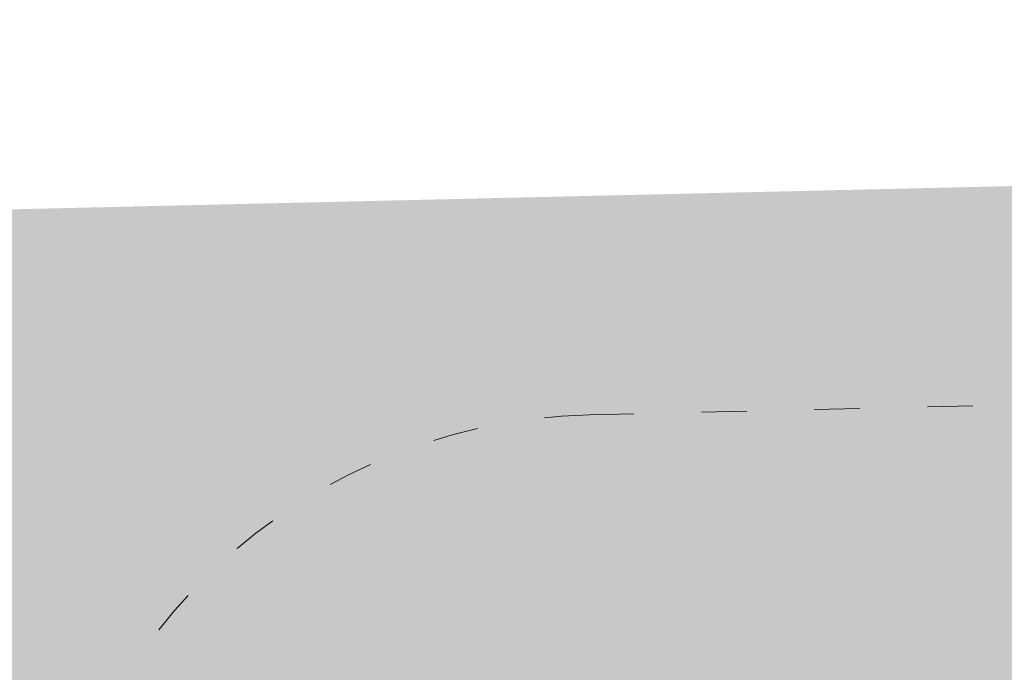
# Model space of a CAD drawing. Header units: millimetres. Extents: x 2943 to 3105, y 1618 to 1828.
# Tile 62 of 81: x 3013.34 to 3015.96, y 1764.03 to 1765.76. Entities that reach past the tile are written whole.
import ezdxf

# ---------------------------------------------------------------- set-up
doc = ezdxf.new("R2010")
doc.units = ezdxf.units.MM
doc.linetypes.add('ACAD_ISO03W100', pattern=[30, 12, -18])
for name, color, linetype, lineweight in [('1_strefa', 7, 'ACAD_ISO03W100', 13), ('1_trawa', 94, 'Continuous', 13), ('wymiary', 7, 'Continuous', 9)]:
    doc.layers.add(name, color=color, linetype=linetype, lineweight=lineweight)
picture_1 = doc.add_image_def('image1.jpg', size_in_pixel=(9921, 7015))

msp = doc.modelspace()

# ---------------------------------------------------------------- hatches: boundary and pattern name
at = {"layer": '1_trawa'}
h = msp.add_hatch(dxfattribs=at)
h.set_pattern_fill('GRASS', color=256, scale=0.02)
h.paths.add_polyline_path([(3012.9516, 1765.2524), (3017.562, 1765.3596), (3017.8582, 1752.6184), (3009.9916, 1752.4355), (3009.8348, 1759.1783), (3013.0911, 1759.254)])
h.paths.add_polyline_path([(3026.8614, 1742.3468), (3027.1036, 1730.3994), (3031.6844, 1730.6938), (3031.4259, 1734.7164), (3033.5097, 1734.7164), (3033.5097, 1737.8837), (3035.6711, 1737.8837), (3035.6711, 1742.3468)])
h.paths.add_polyline_path([(3068.0504, 1739.2147), (3068.1816, 1735.3786), (3073.5045, 1735.3786), (3073.5045, 1740.4458), (3068.0083, 1740.4458)])

# ---------------------------------------------------------------- linework, layer by layer
at = {"layer": '1_strefa', "color": 0, "ltscale": 0.01}
msp.add_lwpolyline([(3013.4309, 1761.4815, 0.414214), (3014.9649, 1760.0163), (3015.982, 1760.0396, 0.414214), (3017.4472, 1761.5737), (3017.4082, 1763.2738, 0.414214), (3015.8742, 1764.739), (3014.8571, 1764.7157, 0.414214), (3013.3919, 1763.1817)], format="xyb", close=True, dxfattribs=at)

# ---------------------------------------------------------------- pictures from other files: only their frames are drawn
at = {"layer": 'wymiary'}
image = msp.add_image(picture_1, insert=(3104.8897, 1618.2605), size_in_units=(209.9945, 148.4842), rotation=90, dxfattribs=dict(at, fade=54))
image.dxf.flags = 7

doc.saveas('drawing.dxf')
